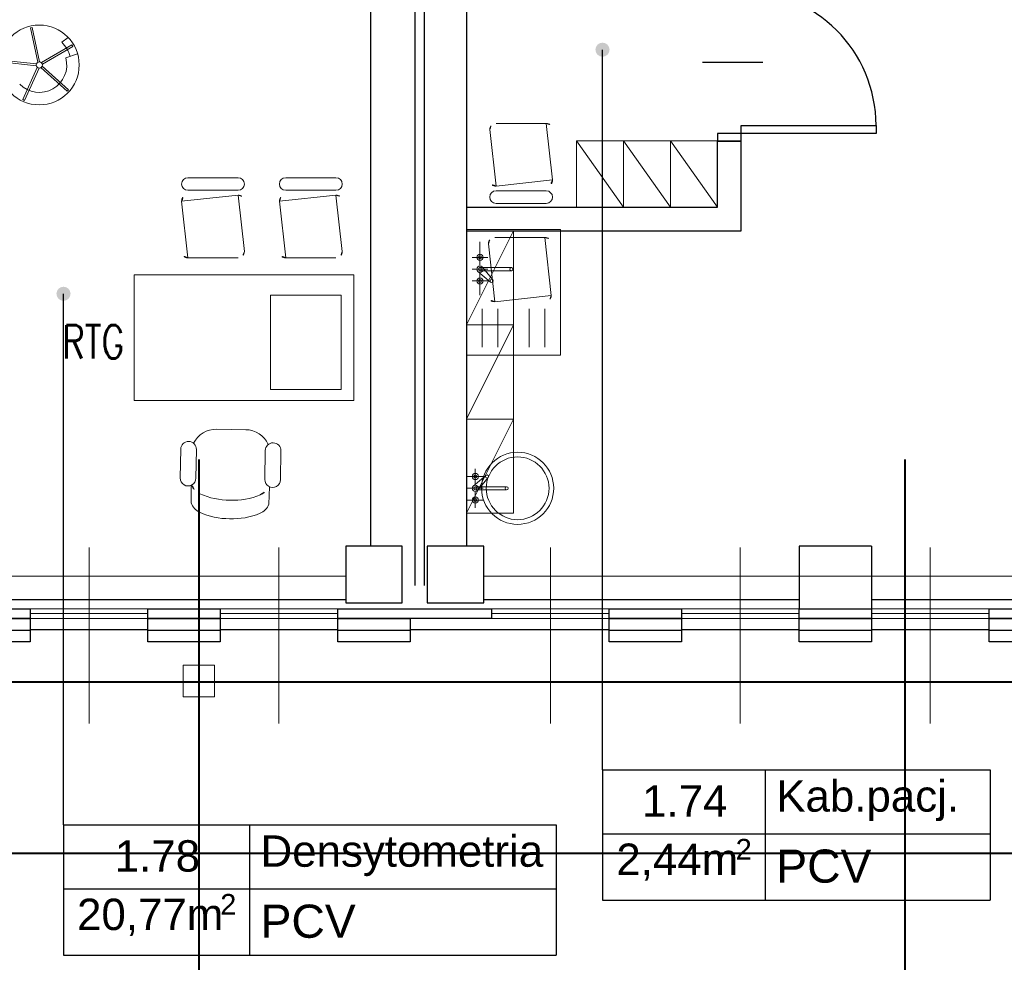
# Model space of a CAD drawing. Header units: millimetres. Extents: x 6612728327 to 6612744462, y 5733542327 to 5733552841.
# Tile 29 of 124: x 6612735105 to 6612735732, y 5733544055 to 5733544655. Entities that reach past the tile are written whole.
import ezdxf

# ---------------------------------------------------------------- set-up
doc = ezdxf.new("R2010")
doc.units = ezdxf.units.MM
doc.header["$MEASUREMENT"] = 0
for name, color, linetype in [('!!!!_SCIANY GRUBE', 7, 'Continuous'), ('_A-WOD-KAN', 7, 'Continuous'), ('_ATECHN-MEBLE', 7, 'Continuous'), ('A_A-OPISY POM', 7, 'Continuous'), ('A_ocieplenie', 7, 'Continuous'), ('A_Stolarka_drzw_wew', 192, 'Continuous'), ('A_Stolarka_okna', 7, 'Continuous'), ('inw_PODCIĄGI', 7, 'Continuous'), ('inw_STOLARKAOKIENNA', 7, 'Continuous'), ('inw_słupy STAL', 7, 'Continuous'), ('inw_WIDOK', 7, 'Continuous')]:
    doc.layers.add(name, color=color, linetype=linetype)
doc.styles.add('GENERATED_STYLE_1', font='arial.ttf')

msp = doc.modelspace()

# ---------------------------------------------------------------- hatches: boundary and pattern name
at = {"layer": 'A_A-OPISY POM', "linetype": 'Continuous', "lineweight": 25}
for points in [[(6612735476.188229, 5733544640.709414, 1), (6612735476.188229, 5733544631.709414, 1)], [(6612735132.693996, 5733544485.172041, 1), (6612735132.693996, 5733544476.172041, 1)]]:
    msp.add_hatch(color=7, dxfattribs=at).paths.add_polyline_path(points)

# ---------------------------------------------------------------- linework, layer by layer
at = {"layer": '!!!!_SCIANY GRUBE', "color": 7, "lineweight": 30}
for p, q in [((6612735328.516483, 5733544319.844682), (6612735328.516483, 5733544880.844683)), ((6612735356.516483, 5733544880.844683), (6612735356.516483, 5733544294.844682)), ((6612735362.516483, 5733544880.844683), (6612735362.516483, 5733544294.844682)), ((6612735389.516483, 5733544880.844683), (6612735389.516483, 5733544636.844683)), ((6612735389.516483, 5733544636.844683), (6612735389.516483, 5733544319.844682)), ((6612735564.516484, 5733544577.844683), (6612735549.516484, 5733544577.844683)), ((6612735647.516484, 5733544319.844682), (6612735601.516484, 5733544319.844682)), ((6612735601.516484, 5733544319.844682), (6612735601.516484, 5733544279.844682)), ((6612735647.516484, 5733544319.844682), (6612735647.516484, 5733544279.844682))]:
    msp.add_line(p, q, dxfattribs=at)
at = {"layer": '!!!!_SCIANY GRUBE', "color": 7, "lineweight": 30, "flags": 128}
for points in [[(6612735389.516483, 5733544520.844683), (6612735564.516484, 5733544520.844683), (6612735564.516484, 5733544577.844683)], [(6612735389.516483, 5733544535.844683), (6612735549.516484, 5733544535.844683), (6612735549.516484, 5733544577.844683)]]:
    msp.add_lwpolyline(points, dxfattribs=at)
for points in [[(6612735312.516483, 5733544283.844682), (6612735348.516483, 5733544283.844682), (6612735348.516483, 5733544319.844682), (6612735312.516483, 5733544319.844682)], [(6612735312.516483, 5733544283.844682), (6612735348.516483, 5733544283.844682), (6612735348.516483, 5733544319.844682), (6612735312.516483, 5733544319.844682)], [(6612735364.516483, 5733544283.844682), (6612735400.516483, 5733544283.844682), (6612735400.516483, 5733544319.844682), (6612735364.516483, 5733544319.844682)], [(6612735364.516483, 5733544283.844682), (6612735400.516483, 5733544283.844682), (6612735400.516483, 5733544319.844682), (6612735364.516483, 5733544319.844682)], [(6612735065.516483, 5733544279.844682), (6612735111.516483, 5733544279.844682), (6612735111.516483, 5733544273.844682), (6612735065.516483, 5733544273.844682)], [(6612735186.516483, 5733544279.844682), (6612735232.516483, 5733544279.844682), (6612735232.516483, 5733544273.844682), (6612735186.516483, 5733544273.844682)], [(6612735307.516483, 5733544279.844682), (6612735405.516483, 5733544279.844682), (6612735405.516483, 5733544273.844682), (6612735307.516483, 5733544273.844682)], [(6612735480.516483, 5733544279.844682), (6612735526.516483, 5733544279.844682), (6612735526.516483, 5733544273.844682), (6612735480.516483, 5733544273.844682)], [(6612735601.516484, 5733544279.844682), (6612735647.516484, 5733544279.844682), (6612735647.516484, 5733544273.844682), (6612735601.516484, 5733544273.844682)], [(6612735722.516484, 5733544279.844682), (6612735768.516484, 5733544279.844682), (6612735768.516484, 5733544273.844682), (6612735722.516484, 5733544273.844682)], [(6612735065.516483, 5733544273.844682), (6612735111.516483, 5733544273.844682), (6612735111.516483, 5733544258.844682), (6612735065.516483, 5733544258.844682)], [(6612735186.516483, 5733544273.844682), (6612735232.516483, 5733544273.844682), (6612735232.516483, 5733544258.844682), (6612735186.516483, 5733544258.844682)], [(6612735307.516483, 5733544273.844682), (6612735353.516483, 5733544273.844682), (6612735353.516483, 5733544258.844682), (6612735307.516483, 5733544258.844682)], [(6612735480.516483, 5733544273.844682), (6612735526.516483, 5733544273.844682), (6612735526.516483, 5733544258.844682), (6612735480.516483, 5733544258.844682)], [(6612735601.516484, 5733544273.844682), (6612735647.516484, 5733544273.844682), (6612735647.516484, 5733544258.844682), (6612735601.516484, 5733544258.844682)], [(6612735722.516484, 5733544273.844682), (6612735768.516484, 5733544273.844682), (6612735768.516484, 5733544258.844682), (6612735722.516484, 5733544258.844682)]]:
    msp.add_lwpolyline(points, close=True, dxfattribs=at)
at = {"layer": '_A-WOD-KAN', "color": 7, "lineweight": 18}
for p, q in [((6612735389.516483, 5733544441.606463), (6612735389.516483, 5733544521.606463)), ((6612735389.516483, 5733544521.606463), (6612735449.516483, 5733544521.606463)), ((6612735449.516483, 5733544521.606463), (6612735449.516483, 5733544441.606463)), ((6612735398.099943, 5733544498.848588), (6612735398.099943, 5733544513.848588)), ((6612735393.099943, 5733544503.848588), (6612735403.099943, 5733544503.848588)), ((6612735393.099943, 5733544496.348588), (6612735403.099943, 5733544496.348588)), ((6612735396.685729, 5733544494.934374), (6612735404.892836, 5733544488.141481)), ((6612735398.099943, 5733544497.348588), (6612735418.099943, 5733544497.348588)), ((6612735398.099943, 5733544495.348588), (6612735418.099943, 5733544495.348588)), ((6612735399.514156, 5733544497.762801), (6612735406.30705, 5733544489.555695)), ((6612735393.099943, 5733544488.848588), (6612735403.099943, 5733544488.848588)), ((6612735398.099943, 5733544479.848588), (6612735398.099943, 5733544493.848588)), ((6612735399.516483, 5733544471.127324), (6612735399.516483, 5733544446.606463)), ((6612735409.516483, 5733544471.127324), (6612735409.516483, 5733544446.606463)), ((6612735419.516483, 5733544471.127324), (6612735419.516483, 5733544446.606463)), ((6612735429.516483, 5733544471.127324), (6612735429.516483, 5733544446.606463)), ((6612735439.516483, 5733544471.127324), (6612735439.516483, 5733544446.606463)), ((6612735449.516483, 5733544441.606463), (6612735389.516483, 5733544441.606463)), ((6612735395.097959, 5733544369.231229), (6612735395.097959, 5733544359.231229)), ((6612735390.097959, 5733544364.231229), (6612735400.097959, 5733544364.231229)), ((6612735393.683744, 5733544358.145443), (6612735401.890852, 5733544364.938336)), ((6612735396.512172, 5733544355.317016), (6612735403.305065, 5733544363.524122)), ((6612735390.097959, 5733544356.731229), (6612735400.097959, 5733544356.731229)), ((6612735395.097959, 5733544357.731229), (6612735415.097959, 5733544357.731229)), ((6612735395.097959, 5733544355.731229), (6612735415.097959, 5733544355.731229)), ((6612735395.097959, 5733544354.231229), (6612735395.097959, 5733544344.231229)), ((6612735390.097959, 5733544349.231229), (6612735400.097959, 5733544349.231229))]:
    msp.add_line(p, q, dxfattribs=at)
at = {"layer": '_A-WOD-KAN', "color": 107, "lineweight": 18, "flags": 128}
msp.add_lwpolyline([(6612735407.516483, 5733544516.606463), (6612735439.516483, 5733544516.606463, -0.4142135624), (6612735443.516483, 5733544512.606463), (6612735443.516483, 5733544479.606463, -0.4142135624), (6612735439.516483, 5733544475.606463), (6612735407.516483, 5733544475.606463, -0.4142135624), (6612735403.516483, 5733544479.606463), (6612735403.516483, 5733544512.606463, -0.4142135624)], format="xyb", close=True, dxfattribs=at)
at = {"layer": '_A-WOD-KAN', "color": 7, "lineweight": 18}
for centre, radius in [((6612735398.099943, 5733544503.848588), 2), ((6612735398.099943, 5733544503.848588), 1), ((6612735398.099943, 5733544496.348588), 2), ((6612735398.099943, 5733544496.348588), 1), ((6612735418.099943, 5733544496.348588), 1), ((6612735398.099943, 5733544488.848588), 2), ((6612735398.099943, 5733544488.848588), 1), ((6612735405.599943, 5733544488.848588), 1), ((6612735422.097959, 5733544356.731229), 23), ((6612735422.097959, 5733544356.731229), 20), ((6612735395.097959, 5733544364.231229), 2), ((6612735395.097959, 5733544364.231229), 1), ((6612735402.597959, 5733544364.231229), 1), ((6612735395.097959, 5733544356.731229), 2), ((6612735395.097959, 5733544356.731229), 1), ((6612735415.097959, 5733544356.731229), 1), ((6612735395.097959, 5733544349.231229), 2), ((6612735395.097959, 5733544349.231229), 1)]:
    msp.add_circle(centre, radius, dxfattribs=at)
at = {"layer": '_ATECHN-MEBLE', "color": 7, "lineweight": 18}
for p, q in [((6612735489.516492, 5733544535.844685), (6612735459.516497, 5733544578.223777)), ((6612735519.516489, 5733544535.84482), (6612735489.516494, 5733544578.223912)), ((6612735549.516485, 5733544535.84468), (6612735519.516491, 5733544578.223772)), ((6612735243.945273, 5733544554.614462), (6612735211.945273, 5733544554.614462)), ((6612735306.326519, 5733544554.614462), (6612735274.326519, 5733544554.614462)), ((6612735243.945273, 5733544546.614462), (6612735211.945273, 5733544546.614462)), ((6612735306.326519, 5733544546.614462), (6612735274.326519, 5733544546.614462)), ((6612735408.322731, 5733544546.282022), (6612735440.322731, 5733544546.282022)), ((6612735408.322731, 5733544538.282022), (6612735440.322731, 5733544538.282022)), ((6612735389.516479, 5733544460.844681), (6612735419.516475, 5733544520.844685)), ((6612735389.516479, 5733544400.844687), (6612735419.516475, 5733544460.84469)), ((6612735389.516479, 5733544340.844692), (6612735419.516475, 5733544400.844697)), ((6612735239.546545, 5733544394.236897), (6612735230.301649, 5733544394.389597)), ((6612735239.546545, 5733544394.236897), (6612735248.79144, 5733544394.084195)), ((6612735207.389437, 5733544381.671601), (6612735207.085882, 5733544363.293617)), ((6612735217.384833, 5733544381.506505), (6612735217.081279, 5733544363.128521)), ((6612735261.275739, 5733544380.781546), (6612735260.972184, 5733544362.403562)), ((6612735271.271135, 5733544380.616448), (6612735270.967581, 5733544362.238464)), ((6612735213.993406, 5733544347.395084), (6612735213.983524, 5733544358.584268)), ((6612735263.538766, 5733544346.576729), (6612735263.918173, 5733544357.759481))]:
    msp.add_line(p, q, dxfattribs=at)
at = {"layer": '_ATECHN-MEBLE', "color": 7, "lineweight": 18, "flags": 128}
for points in [[(6612735116.238969, 5733544628.189133), (6612735111.56579, 5733544650.197803), (6612735112.739024, 5733544650.449858), (6612735117.405862, 5733544628.471089)], [(6612735118.581337, 5733544627.98621), (6612735138.068735, 5733544639.231721), (6612735138.671001, 5733544638.193798), (6612735119.210083, 5733544626.963559)], [(6612735131.632166, 5733544640.979271), (6612735135.68684, 5733544643.984553)], [(6612735134.182912, 5733544630.97239), (6612735141.677329, 5733544633.548805)], [(6612735115.322147, 5733544626.024115), (6612735092.946566, 5733544628.380711), (6612735093.069397, 5733544629.574411), (6612735115.414579, 5733544627.221025)], [(6612735117.097887, 5733544624.483138), (6612735107.942197, 5733544603.930923), (6612735106.844876, 5733544604.416617), (6612735115.988121, 5733544624.940912)], [(6612735119.112177, 5733544625.695779), (6612735135.829231, 5733544610.637217), (6612735135.028218, 5733544609.74369), (6612735118.333872, 5733544624.78179)]]:
    msp.add_lwpolyline(points, dxfattribs=at)
for points in [[(6612735408.322731, 5733544589.282022), (6612735440.322731, 5733544589.282022, -0.4142135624), (6612735444.322731, 5733544585.282022), (6612735444.322731, 5733544553.282022, -0.4142135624), (6612735440.322731, 5733544549.282022), (6612735408.322731, 5733544549.282022, -0.4142135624), (6612735404.322731, 5733544553.282022), (6612735404.322731, 5733544585.282022, -0.4142135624)], [(6612735243.945273, 5733544503.614462), (6612735211.945273, 5733544503.614462, -0.4142135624), (6612735207.945273, 5733544507.614462), (6612735207.945273, 5733544539.614462, -0.4142135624), (6612735211.945273, 5733544543.614462), (6612735243.945273, 5733544543.614462, -0.4142135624), (6612735247.945273, 5733544539.614462), (6612735247.945273, 5733544507.614462, -0.4142135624)], [(6612735306.326519, 5733544503.614462), (6612735274.326519, 5733544503.614462, -0.4142135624), (6612735270.326519, 5733544507.614462), (6612735270.326519, 5733544539.614462, -0.4142135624), (6612735274.326519, 5733544543.614462), (6612735306.326519, 5733544543.614462, -0.4142135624), (6612735310.326519, 5733544539.614462), (6612735310.326519, 5733544507.614462, -0.4142135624)]]:
    msp.add_lwpolyline(points, format="xyb", close=True, dxfattribs=at)
for points in [[(6612735489.516491, 5733544535.844685), (6612735459.516494, 5733544535.844684), (6612735459.516497, 5733544578.223777), (6612735489.516488, 5733544578.223777)], [(6612735519.516487, 5733544535.84482), (6612735489.516491, 5733544535.844818), (6612735489.516494, 5733544578.223912), (6612735519.516485, 5733544578.223912)], [(6612735549.516484, 5733544535.84468), (6612735519.516487, 5733544535.844679), (6612735519.516491, 5733544578.223772), (6612735549.516481, 5733544578.223772)], [(6612735389.516481, 5733544460.844681), (6612735419.516479, 5733544460.844679), (6612735419.516475, 5733544520.844685), (6612735389.516483, 5733544520.844685)], [(6612735177.764872, 5733544492.688312), (6612735177.764872, 5733544412.688312), (6612735317.764872, 5733544412.688312), (6612735317.764872, 5733544492.688312)], [(6612735309.597036, 5733544479.791073), (6612735264.597036, 5733544479.791073), (6612735264.597036, 5733544419.791073), (6612735309.597036, 5733544419.791073)], [(6612735389.516481, 5733544400.844687), (6612735419.516479, 5733544400.844685), (6612735419.516475, 5733544460.84469), (6612735389.516483, 5733544460.84469)], [(6612735389.516481, 5733544340.844692), (6612735419.516479, 5733544340.84469), (6612735419.516475, 5733544400.844697), (6612735389.516483, 5733544400.844697)]]:
    msp.add_lwpolyline(points, close=True, dxfattribs=at)
at = {"layer": '_ATECHN-MEBLE', "color": 7, "lineweight": 18}
for radius in [25.411066, 2]:
    msp.add_circle((6612735117.270504, 5733544626.475675), radius, dxfattribs=at)
for centre, radius, start, end in [((6612735117.270504, 5733544626.475675), 20.411066, 15.472310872, 45.28166814), ((6612735117.270504, 5733544626.475675), 17.5, 224.447476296, 14.889602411), ((6612735211.945273, 5733544550.614462), 4, 90, 270), ((6612735243.945273, 5733544550.614462), 4, 270, 90), ((6612735274.326519, 5733544550.614462), 4, 90, 270), ((6612735306.326519, 5733544550.614462), 4, 270, 90), ((6612735408.322731, 5733544542.282022), 4, 90, 270), ((6612735440.322731, 5733544542.282022), 4, 270, 90), ((6612735230.034731, 5733544378.229638), 16.162163, 89.053563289, 153.513633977), ((6612735248.524522, 5733544377.924236), 16.162163, 24.593864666, 89.053563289), ((6612735212.387136, 5733544381.589053), 5.002324, 359.053563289, 179.053563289), ((6612735266.273437, 5733544380.698997), 5.002324, 359.053563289, 179.053563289), ((6612735212.083581, 5733544363.211069), 5.002324, 179.053563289, 359.053563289), ((6612735223.891561, 5733544362.636802), 10.287759, 202.124176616, 245.386328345), ((6612735254.149378, 5733544362.137024), 10.287759, 292.721246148, 335.983528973), ((6612735265.969882, 5733544362.321013), 5.002324, 179.053563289, 359.053563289), ((6612735238.082073, 5733544393.197196), 43.986367, 245.148189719, 270.998347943), ((6612735240.975881, 5733544393.149399), 43.986367, 267.108780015, 292.959023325), ((6612735223.695948, 5733544350.79388), 10.287759, 199.290819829, 245.386328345), ((6612735253.953765, 5733544350.294104), 10.287759, 292.721246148, 338.816943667), ((6612735237.88646, 5733544381.354275), 43.986367, 245.148189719, 270.998347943), ((6612735240.780268, 5733544381.306478), 43.986367, 267.108780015, 292.959023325)]:
    msp.add_arc(centre, radius, start, end, dxfattribs=at)
at = {"layer": 'A_A-OPISY POM', "color": 7, "lineweight": 25}
for p, q in [((6612735476.188229, 5733544177.333422), (6612735723.234062, 5733544177.333422)), ((6612735476.188229, 5733544177.333422), (6612735476.188229, 5733544094.359712)), ((6612735579.883604, 5733544177.333422), (6612735579.883604, 5733544094.359712)), ((6612735723.234062, 5733544177.333422), (6612735723.234062, 5733544094.359712)), ((6612735132.693996, 5733544142.232795), (6612735446.621593, 5733544142.232795)), ((6612735132.693996, 5733544142.232795), (6612735132.693996, 5733544059.259084)), ((6612735251.234452, 5733544142.232795), (6612735251.234452, 5733544059.259084)), ((6612735446.621593, 5733544142.232795), (6612735446.621593, 5733544059.259084)), ((6612735476.188229, 5733544136.590014), (6612735723.234062, 5733544136.590014)), ((6612735132.693996, 5733544101.489387), (6612735446.621593, 5733544101.489387)), ((6612735476.188229, 5733544094.359712), (6612735723.234062, 5733544094.359712)), ((6612735132.693996, 5733544059.259084), (6612735446.621593, 5733544059.259084))]:
    msp.add_line(p, q, dxfattribs=at)
at = {"layer": 'A_A-OPISY POM', "color": 7, "lineweight": 25, "flags": 128}
for points in [[(6612735476.188229, 5733544177.333422), (6612735476.188229, 5733544636.209414)], [(6612735132.693996, 5733544142.232795), (6612735132.693996, 5733544480.672041)]]:
    msp.add_lwpolyline(points, dxfattribs=at)
at = {"layer": 'A_ocieplenie', "color": 7, "lineweight": 30}
for p, q in [((6612735065.516483, 5733544266.344682), (6612735111.516483, 5733544266.344682)), ((6612735186.516483, 5733544266.344682), (6612735232.516483, 5733544266.344682)), ((6612735307.516483, 5733544266.344682), (6612735353.516483, 5733544266.344682)), ((6612735480.516483, 5733544266.344682), (6612735526.516483, 5733544266.344682)), ((6612735601.516484, 5733544266.344682), (6612735647.516484, 5733544266.344682)), ((6612735722.516484, 5733544266.344682), (6612735768.516484, 5733544266.344682))]:
    msp.add_line(p, q, dxfattribs=at)
at = {"layer": 'A_Stolarka_drzw_wew', "color": 7, "lineweight": 30}
for p, q in [((6612735539.96812, 5733544628.344852), (6612735578.291239, 5733544628.34447)), ((6612735549.516534, 5733544582.844757), (6612735549.516484, 5733544577.844757)), ((6612735564.516534, 5733544582.844607), (6612735549.516534, 5733544582.844757)), ((6612735564.516484, 5733544577.844607), (6612735564.516534, 5733544582.844607)), ((6612735564.516534, 5733544582.844607), (6612735564.516583, 5733544587.844607)), ((6612735650.516534, 5733544582.843749), (6612735564.516534, 5733544582.844607)), ((6612735564.516583, 5733544587.844607), (6612735650.516583, 5733544587.843749)), ((6612735650.516583, 5733544587.843749), (6612735650.516534, 5733544582.843749)), ((6612735549.516484, 5733544577.844757), (6612735564.516484, 5733544577.844607))]:
    msp.add_line(p, q, dxfattribs=at)
msp.add_arc((6612735564.516583, 5733544587.844607), 86, 359.999453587, 89.999453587, dxfattribs=at)
at = {"layer": 'A_Stolarka_okna', "color": 7, "lineweight": 20}
for p, q in [((6612735149.016483, 5733544318.968817), (6612735149.016483, 5733544206.826604)), ((6612735270.016483, 5733544318.968817), (6612735270.016483, 5733544206.826604)), ((6612735443.016483, 5733544318.968817), (6612735443.016483, 5733544206.826604)), ((6612735564.016484, 5733544318.968817), (6612735564.016484, 5733544206.826604)), ((6612735685.016484, 5733544318.968817), (6612735685.016484, 5733544206.826604))]:
    msp.add_line(p, q, dxfattribs=at)
at = {"layer": 'inw_PODCIĄGI', "color": 7, "lineweight": 18}
for p, q in [((6612734748.516482, 5733544300.844682), (6612735312.516483, 5733544300.844682)), ((6612735400.516483, 5733544300.844682), (6612735964.516484, 5733544300.844682))]:
    msp.add_line(p, q, dxfattribs=at)
at = {"layer": 'inw_STOLARKAOKIENNA', "color": 7, "lineweight": 18}
for p, q in [((6612735111.516483, 5733544279.844682), (6612735186.516483, 5733544279.844682)), ((6612735111.516483, 5733544276.844682), (6612735186.516483, 5733544276.844682)), ((6612735232.516483, 5733544279.844682), (6612735307.516483, 5733544279.844682)), ((6612735232.516483, 5733544276.844682), (6612735307.516483, 5733544276.844682)), ((6612735405.516483, 5733544279.844682), (6612735480.516483, 5733544279.844682)), ((6612735405.516483, 5733544276.844682), (6612735480.516483, 5733544276.844682)), ((6612735526.516483, 5733544279.844682), (6612735601.516484, 5733544279.844682)), ((6612735526.516483, 5733544276.844682), (6612735601.516484, 5733544276.844682)), ((6612735647.516484, 5733544279.844682), (6612735722.516484, 5733544279.844682)), ((6612735647.516484, 5733544276.844682), (6612735722.516484, 5733544276.844682)), ((6612735111.516483, 5733544273.844682), (6612735186.516483, 5733544273.844682)), ((6612735232.516483, 5733544273.844682), (6612735307.516483, 5733544273.844682)), ((6612735405.516483, 5733544273.844682), (6612735480.516483, 5733544273.844682)), ((6612735526.516483, 5733544273.844682), (6612735601.516484, 5733544273.844682)), ((6612735647.516484, 5733544273.844682), (6612735722.516484, 5733544273.844682))]:
    msp.add_line(p, q, dxfattribs=at)
at = {"layer": 'inw_słupy STAL', "color": 7, "lineweight": 40}
for p, q in [((6612735218.917495, 5733544375.14598), (6612735218.917495, 5733543457.131468)), ((6612735668.917496, 5733544375.14598), (6612735668.917496, 5733543457.131468)), ((6612738193.618263, 5733544233.092226), (6612731668.194652, 5733544233.092226)), ((6612738193.618263, 5733544124.092226), (6612731668.194652, 5733544124.092226))]:
    msp.add_line(p, q, dxfattribs=at)
at = {"layer": 'inw_słupy STAL', "color": 7, "lineweight": 18, "flags": 128}
msp.add_lwpolyline([(6612735208.917495, 5733544223.935069), (6612735228.917495, 5733544223.935069), (6612735228.917495, 5733544243.935069), (6612735208.917495, 5733544243.935069)], close=True, dxfattribs=at)
at = {"layer": 'inw_WIDOK', "color": 7, "lineweight": 30}
for p, q in [((6612734748.516482, 5733544285.844682), (6612735312.516483, 5733544285.844682)), ((6612735400.516483, 5733544285.844682), (6612735601.516484, 5733544285.844682)), ((6612735647.516484, 5733544285.844682), (6612735964.516484, 5733544285.844682)), ((6612735111.516483, 5733544266.844682), (6612735186.516483, 5733544266.844682)), ((6612735232.516483, 5733544266.844682), (6612735307.516483, 5733544266.844682)), ((6612735353.516483, 5733544266.844682), (6612735480.516483, 5733544266.844682)), ((6612735526.516483, 5733544266.844682), (6612735601.516484, 5733544266.844682)), ((6612735647.516484, 5733544266.844682), (6612735722.516484, 5733544266.844682))]:
    msp.add_line(p, q, dxfattribs=at)

# ---------------------------------------------------------------- texts
at = {"color": 7, "lineweight": 30, "insert": (6612735131.857483, 5733544439.543276), "char_height": 21.16800003, "attachment_point": 7}
msp.add_mtext('\\A1;{\\W0.750000x;\\pql;\\Ftxt.shx;RTG}', dxfattribs=at)
at = {"layer": 'A_A-OPISY POM', "color": 7, "lineweight": 25, "attachment_point": 7, "style": 'GENERATED_STYLE_1'}
for s, insert, char_height in [('\\A1;{\\pql;\\fArial|b0|i0|c238|p38;1.74}', (6612735501.430228, 5733544147.439888), 19.99998003), ('\\A1;{\\pql;\\fArial|b0|i0|c238|p38;Kab.pacj.}', (6612735586.921988, 5733544144.649891), 19.99998003), ('\\A1;{\\pql;\\fArial|b0|i0|c238|p38;1.78}', (6612735165.358537, 5733544112.180118), 19.99998003), ('\\A1;{\\pql;\\fArial|b0|i0|c238|p38;Densytometria}', (6612735258.272836, 5733544109.549263), 19.99998003), ('\\A1;{\\pql;\\fArial|b0|i0|c238|p38;2}', (6612735561.061745, 5733544120.10602), 13.20000002), ('\\A1;{\\pql;\\fArial|b0|i0|c238|p38;2,44m}', (6612735484.993174, 5733544106.6235), 20.00000003), ('\\A1;{\\pql;\\fArial|b0|i0|c238|p38;PCV}', (6612735586.921988, 5733544105.116549), 21.11515149), ('\\A1;{\\pql;\\fArial|b0|i0|c238|p38;2}', (6612735232.578625, 5733544085.005392), 13.20000002), ('\\A1;{\\pql;\\fArial|b0|i0|c238|p38;20,77m}', (6612735141.332911, 5733544071.522873), 20.00000003), ('\\A1;{\\pql;\\fArial|b0|i0|c238|p38;PCV}', (6612735258.272836, 5733544070.015923), 21.11515149)]:
    msp.add_mtext(s, dxfattribs=dict(at, insert=insert, char_height=char_height))

doc.saveas('drawing.dxf')
